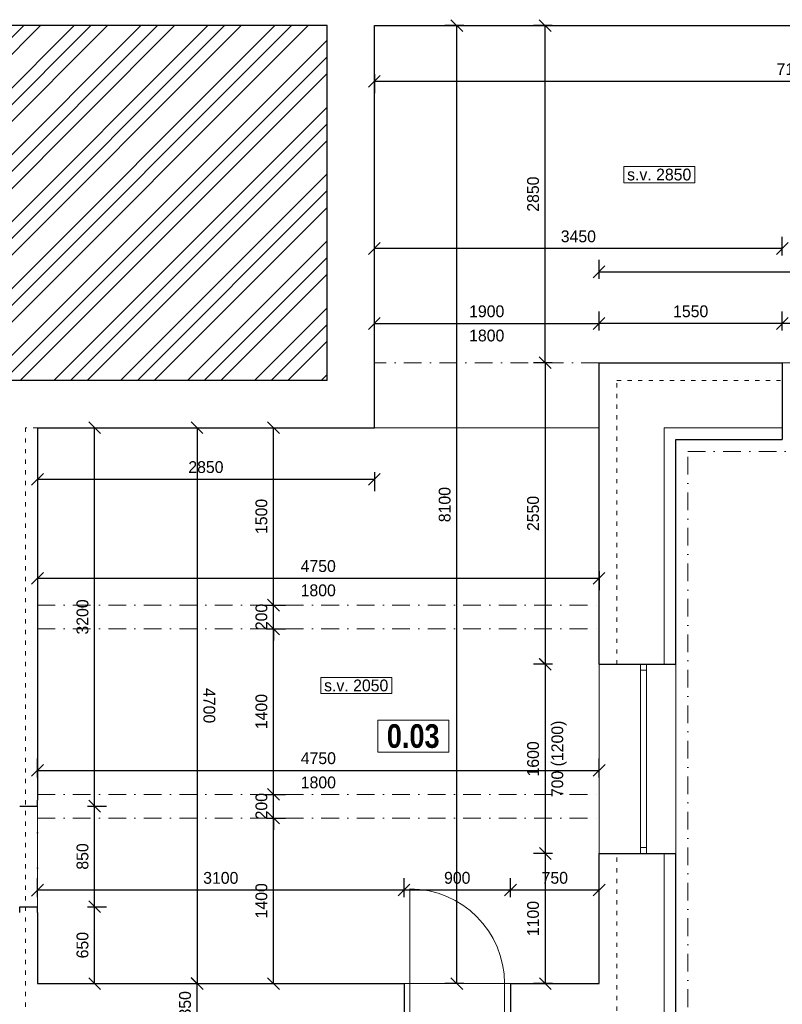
# Model space of a CAD drawing. Header units: millimetres. Extents: x -65956 to 5894746, y -14679 to 163521.
# Tile 84 of 89: x 7450 to 13900, y 53788 to 62113. Entities that reach past the tile are written whole.
import ezdxf

# ---------------------------------------------------------------- set-up
doc = ezdxf.new("R2010")
doc.units = ezdxf.units.MM
doc.linetypes.add('ACAD_ISO03W100', pattern=[30, 12, -18])
doc.linetypes.add('ČERCHOVANÁ', pattern=[1, 0.5, -0.25, 0, -0.25])
doc.layers.get('0').update_dxf_attribs({"lineweight": 5})
doc.layers.get('Defpoints').update_dxf_attribs({"color": 2, "lineweight": 30})
doc.layers.add('- pomocna', color=232, linetype='Continuous', lineweight=0, plot=False)
for name, color, linetype, lineweight in [('H popisky', 30, 'Continuous', 25), ('H stavba', 82, 'Continuous', 30), ('KOTY', 51, 'Continuous', 5), ('m_ciarkovana zariadenie', 7, 'Continuous', 0), ('m_popis', 7, 'Continuous', 0), ('otvor', 163, 'Continuous', 5), ('Tbč stavba', 4, 'ČERCHOVANÁ', 0), ('VT šrafy', 253, 'Continuous', 9)]:
    doc.layers.add(name, color=color, linetype=linetype, lineweight=lineweight)
doc.styles.add('1-100_te_2mm_200', font='technic_.ttf', dxfattribs={"height": 200})
doc.styles.add('1-20_ce_5mm_100', font='GOTHIC.TTF', dxfattribs={"height": 100})
doc.styles.add('1-50_ce_2mm_100', font='GOTHIC.TTF', dxfattribs={"height": 100})
doc.dimstyles.new('technic_1-100', dxfattribs={"dimtxt": 200, "dimasz": 240, "dimexe": 300, "dimexo": 200, "dimgap": 100, "dimtad": 1, "dimdec": 1, "dimrnd": 0.5, "dimtxsty": '1-100_te_2mm_200', "dimblk": 'OBLIQUE', "dimcen": 2.5, "dimclrd": 256, "dimclrt": 256, "dimadec": 0, "dimazin": 0, "dimtfac": 1, "dimtdec": 1, "dimtix": 1, "dimtmove": 1, "dimatfit": 3, "dimldrblk": 'OBLIQUE', "dimfxl": 400, "dimfxlon": 1, "dimarcsym": 0})

# ---------------------------------------------------------------- blocks, each defined once
blk = doc.blocks.new('*T986')
at = {"layer": 'Defpoints', "color": 8, "linetype": 'ByBlock', "lineweight": 0, "transparency": 16777216}
for p, q in [((0, 137.3), (600, 137.3)), ((0, 0), (0, 137.3)), ((600, 0), (600, 137.3)), ((0, 0), (600, 0))]:
    blk.add_line(p, q, dxfattribs=at)
at = {"layer": 'm_popis', "color": 0, "transparency": 16777216, "insert": (300, 68.7), "char_height": 100, "width": 596, "attachment_point": 5, "style": '1-50_ce_2mm_100'}
blk.add_mtext('s.v. 2850', dxfattribs=at)
blk = doc.blocks.new('_Oblique')
at = {"color": 0, "linetype": 'ByBlock', "lineweight": -2}
blk.add_line((-0.5, -0.5), (0.5, 0.5), dxfattribs=at)
blk = doc.blocks.new('*D989')
at = {"layer": 'Defpoints', "color": 0, "transparency": 16777216}
for p in [(10450.1, 62063.3), (17550.1, 62063.3), (10450.1, 61591.7)]:
    blk.add_point(p, dxfattribs=at)
at = {"layer": 'KOTY', "color": 0, "lineweight": -2, "transparency": 16777216}
for p, q in [((10450.1, 61651.7), (10450.1, 61491.7)), ((17550.1, 61651.7), (17550.1, 61491.7))]:
    blk.add_line(p, q, dxfattribs=at)
at = {"layer": 'KOTY', "lineweight": -2, "transparency": 16777216}
blk.add_line((17550.1, 61591.7), (10450.1, 61591.7), dxfattribs=at)
at = {"layer": 'KOTY', "lineweight": -2, "transparency": 16777216, "xscale": 100, "yscale": 100, "zscale": 100, "rotation": 180}
blk.add_blockref('_Oblique', (10450.1, 61591.7), dxfattribs=at)
at = {"layer": 'KOTY', "lineweight": -2, "transparency": 16777216, "xscale": 100, "yscale": 100, "zscale": 100}
blk.add_blockref('_Oblique', (17550.1, 61591.7), dxfattribs=at)
at = {"layer": 'KOTY', "transparency": 16777216, "insert": (14000.1, 61694.2), "char_height": 100, "attachment_point": 5, "style": '1-20_ce_5mm_100'}
blk.add_mtext('7100', dxfattribs=at)
blk = doc.blocks.new('*D990')
at = {"layer": 'Defpoints', "color": 0, "transparency": 16777216}
for p in [(12350.1, 59544.8), (12350.1, 59213.3), (10450.1, 58663.3)]:
    blk.add_point(p, dxfattribs=at)
at = {"layer": 'KOTY', "color": 0, "lineweight": -2, "transparency": 16777216}
for p, q in [((10450.1, 59484.8), (10450.1, 59644.8)), ((12350.1, 59484.8), (12350.1, 59644.8))]:
    blk.add_line(p, q, dxfattribs=at)
at = {"layer": 'KOTY', "lineweight": -2, "transparency": 16777216}
blk.add_line((10450.1, 59544.8), (12350.1, 59544.8), dxfattribs=at)
at = {"layer": 'KOTY', "lineweight": -2, "transparency": 16777216, "xscale": 100, "yscale": 100, "zscale": 100, "rotation": 180}
blk.add_blockref('_Oblique', (10450.1, 59544.8), dxfattribs=at)
at = {"layer": 'KOTY', "lineweight": -2, "transparency": 16777216, "xscale": 100, "yscale": 100, "zscale": 100}
blk.add_blockref('_Oblique', (12350.1, 59544.8), dxfattribs=at)
at = {"layer": 'KOTY', "transparency": 16777216, "char_height": 100, "attachment_point": 5, "style": '1-20_ce_5mm_100'}
for s, insert in [('1900', (11400.1, 59647.3)), ('1800', (11400.1, 59442.3))]:
    blk.add_mtext(s, dxfattribs=dict(at, insert=insert))
blk = doc.blocks.new('*D991')
at = {"layer": 'Defpoints', "color": 0, "transparency": 16777216}
for p in [(11895, 62063.3), (12500.1, 62063.3), (12350.1, 59213.3)]:
    blk.add_point(p, dxfattribs=at)
at = {"layer": 'KOTY', "color": 0, "lineweight": -2, "transparency": 16777216}
for p, q in [((11955, 62063.3), (11795, 62063.3)), ((11955, 59213.3), (11795, 59213.3))]:
    blk.add_line(p, q, dxfattribs=at)
at = {"layer": 'KOTY', "lineweight": -2, "transparency": 16777216}
blk.add_line((11895, 59213.3), (11895, 62063.3), dxfattribs=at)
at = {"layer": 'KOTY', "lineweight": -2, "transparency": 16777216, "xscale": 100, "yscale": 100, "zscale": 100}
for p, rotation in [((11895, 62063.3), 90), ((11895, 59213.3), 270)]:
    blk.add_blockref('_Oblique', p, dxfattribs=dict(at, rotation=rotation))
at = {"layer": 'KOTY', "transparency": 16777216, "insert": (11792.5, 60638.3), "char_height": 100, "attachment_point": 5, "rotation": 90, "style": '1-20_ce_5mm_100'}
blk.add_mtext('2850', dxfattribs=at)
blk = doc.blocks.new('*D992')
at = {"layer": 'Defpoints', "color": 0, "transparency": 16777216}
for p in [(7600.1, 58663.3), (10450.1, 58663.3), (10450.1, 58227.5)]:
    blk.add_point(p, dxfattribs=at)
at = {"layer": 'KOTY', "color": 0, "lineweight": -2, "transparency": 16777216}
for p, q in [((7600.1, 58287.5), (7600.1, 58127.5)), ((10450.1, 58287.5), (10450.1, 58127.5))]:
    blk.add_line(p, q, dxfattribs=at)
at = {"layer": 'KOTY', "lineweight": -2, "transparency": 16777216}
blk.add_line((7600.1, 58227.5), (10450.1, 58227.5), dxfattribs=at)
at = {"layer": 'KOTY', "lineweight": -2, "transparency": 16777216, "xscale": 100, "yscale": 100, "zscale": 100, "rotation": 180}
blk.add_blockref('_Oblique', (7600.1, 58227.5), dxfattribs=at)
at = {"layer": 'KOTY', "lineweight": -2, "transparency": 16777216, "xscale": 100, "yscale": 100, "zscale": 100}
blk.add_blockref('_Oblique', (10450.1, 58227.5), dxfattribs=at)
at = {"layer": 'KOTY', "transparency": 16777216, "insert": (9025.1, 58330), "char_height": 100, "attachment_point": 5, "style": '1-20_ce_5mm_100'}
blk.add_mtext('2850', dxfattribs=at)
blk = doc.blocks.new('*D993')
at = {"layer": 'Defpoints', "color": 0, "transparency": 16777216}
for p in [(7600.1, 58663.3), (12350.2, 58663.3), (12350.2, 57390.4)]:
    blk.add_point(p, dxfattribs=at)
at = {"layer": 'KOTY', "color": 0, "lineweight": -2, "transparency": 16777216}
for p, q in [((7600.1, 57450.4), (7600.1, 57290.4)), ((12350.2, 57450.4), (12350.2, 57290.4))]:
    blk.add_line(p, q, dxfattribs=at)
at = {"layer": 'KOTY', "lineweight": -2, "transparency": 16777216}
blk.add_line((7600.1, 57390.4), (12350.2, 57390.4), dxfattribs=at)
at = {"layer": 'KOTY', "lineweight": -2, "transparency": 16777216, "xscale": 100, "yscale": 100, "zscale": 100, "rotation": 180}
blk.add_blockref('_Oblique', (7600.1, 57390.4), dxfattribs=at)
at = {"layer": 'KOTY', "lineweight": -2, "transparency": 16777216, "xscale": 100, "yscale": 100, "zscale": 100}
blk.add_blockref('_Oblique', (12350.2, 57390.4), dxfattribs=at)
at = {"layer": 'KOTY', "transparency": 16777216, "char_height": 100, "attachment_point": 5, "style": '1-20_ce_5mm_100'}
for s, insert in [('4750', (9975.1, 57492.9)), ('1800', (9975.1, 57287.9))]:
    blk.add_mtext(s, dxfattribs=dict(at, insert=insert))
blk = doc.blocks.new('*D998')
at = {"layer": 'Defpoints', "color": 0, "transparency": 16777216}
for p in [(7600.1, 54613.3), (8084.2, 54613.3), (6950.1, 53963.3)]:
    blk.add_point(p, dxfattribs=at)
at = {"layer": 'KOTY', "color": 0, "lineweight": -2, "transparency": 16777216}
for p, q in [((8024.2, 54613.3), (8184.2, 54613.3)), ((8024.2, 53963.3), (8184.2, 53963.3))]:
    blk.add_line(p, q, dxfattribs=at)
at = {"layer": 'KOTY', "lineweight": -2, "transparency": 16777216}
blk.add_line((8084.2, 53963.3), (8084.2, 54613.3), dxfattribs=at)
at = {"layer": 'KOTY', "lineweight": -2, "transparency": 16777216, "xscale": 100, "yscale": 100, "zscale": 100}
for p, rotation in [((8084.2, 54613.3), 90), ((8084.2, 53963.3), 270)]:
    blk.add_blockref('_Oblique', p, dxfattribs=dict(at, rotation=rotation))
at = {"layer": 'KOTY', "transparency": 16777216, "insert": (7981.7, 54288.3), "char_height": 100, "attachment_point": 5, "rotation": 90, "style": '1-20_ce_5mm_100'}
blk.add_mtext('650', dxfattribs=at)
blk = doc.blocks.new('*D1005')
at = {"layer": 'Defpoints', "color": 0, "transparency": 16777216}
for p in [(7600.1, 58663.3), (7601.1, 53963.3), (8951.3, 53963.6)]:
    blk.add_point(p, dxfattribs=at)
at = {"layer": 'KOTY', "color": 0, "lineweight": -2, "transparency": 16777216}
for p, q in [((8890.3, 58663.6), (9050.3, 58663.6)), ((8891.3, 53963.6), (9051.3, 53963.6))]:
    blk.add_line(p, q, dxfattribs=at)
at = {"layer": 'KOTY', "lineweight": -2, "transparency": 16777216}
blk.add_line((8950.3, 58663.6), (8951.3, 53963.6), dxfattribs=at)
at = {"layer": 'KOTY', "lineweight": -2, "transparency": 16777216, "xscale": 100, "yscale": 100, "zscale": 100}
for p, rotation in [((8950.3, 58663.6), 90.01202872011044), ((8951.3, 53963.6), 270.0120287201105)]:
    blk.add_blockref('_Oblique', p, dxfattribs=dict(at, rotation=rotation))
at = {"layer": 'KOTY', "transparency": 16777216, "insert": (9053.3, 56313.6), "char_height": 100, "attachment_point": 5, "rotation": 270.01203, "style": '1-20_ce_5mm_100'}
blk.add_mtext('4700', dxfattribs=at)
blk = doc.blocks.new('*D1007')
at = {"layer": 'Defpoints', "color": 0, "transparency": 16777216}
for p in [(12351.1, 55766.1), (7601.1, 53963.3), (12351.1, 53963.3)]:
    blk.add_point(p, dxfattribs=at)
at = {"layer": 'KOTY', "color": 0, "lineweight": -2, "transparency": 16777216}
for p, q in [((7601.1, 55706.1), (7601.1, 55866.1)), ((12351.1, 55706.1), (12351.1, 55866.1))]:
    blk.add_line(p, q, dxfattribs=at)
at = {"layer": 'KOTY', "lineweight": -2, "transparency": 16777216}
blk.add_line((7601.1, 55766.1), (12351.1, 55766.1), dxfattribs=at)
at = {"layer": 'KOTY', "lineweight": -2, "transparency": 16777216, "xscale": 100, "yscale": 100, "zscale": 100, "rotation": 180}
blk.add_blockref('_Oblique', (7601.1, 55766.1), dxfattribs=at)
at = {"layer": 'KOTY', "lineweight": -2, "transparency": 16777216, "xscale": 100, "yscale": 100, "zscale": 100}
blk.add_blockref('_Oblique', (12351.1, 55766.1), dxfattribs=at)
at = {"layer": 'KOTY', "transparency": 16777216, "char_height": 100, "attachment_point": 5, "style": '1-20_ce_5mm_100'}
for s, insert in [('4750', (9976.1, 55868.6)), ('1800', (9976.1, 55663.6))]:
    blk.add_mtext(s, dxfattribs=dict(at, insert=insert))
blk = doc.blocks.new('*D1017')
at = {"layer": 'Defpoints', "color": 0, "transparency": 16777216}
for p in [(13900.1, 59544.8), (13900.1, 59213.3), (15500.1, 59063.3)]:
    blk.add_point(p, dxfattribs=at)
at = {"layer": 'KOTY', "color": 0, "lineweight": -2, "transparency": 16777216}
for p, q in [((13900.1, 59484.8), (13900.1, 59644.8)), ((15500.1, 59484.8), (15500.1, 59644.8))]:
    blk.add_line(p, q, dxfattribs=at)
at = {"layer": 'KOTY', "lineweight": -2, "transparency": 16777216}
blk.add_line((15500.1, 59544.8), (13900.1, 59544.8), dxfattribs=at)
at = {"layer": 'KOTY', "lineweight": -2, "transparency": 16777216, "xscale": 100, "yscale": 100, "zscale": 100, "rotation": 180}
blk.add_blockref('_Oblique', (13900.1, 59544.8), dxfattribs=at)
at = {"layer": 'KOTY', "lineweight": -2, "transparency": 16777216, "xscale": 100, "yscale": 100, "zscale": 100}
blk.add_blockref('_Oblique', (15500.1, 59544.8), dxfattribs=at)
at = {"layer": 'KOTY', "transparency": 16777216, "char_height": 100, "attachment_point": 5, "style": '1-20_ce_5mm_100'}
for s, insert in [('1600', (14700.1, 59647.3)), ('700 (1200)', (14700.1, 59428.1))]:
    blk.add_mtext(s, dxfattribs=dict(at, insert=insert))
blk = doc.blocks.new('*D1018')
at = {"layer": 'Defpoints', "color": 0, "transparency": 16777216}
for p in [(10450.1, 60178.2), (10450.1, 59213.3), (13900.1, 59063.3)]:
    blk.add_point(p, dxfattribs=at)
at = {"layer": 'KOTY', "color": 0, "lineweight": -2, "transparency": 16777216}
for p, q in [((10450.1, 60118.2), (10450.1, 60278.2)), ((13900.1, 60118.2), (13900.1, 60278.2))]:
    blk.add_line(p, q, dxfattribs=at)
at = {"layer": 'KOTY', "lineweight": -2, "transparency": 16777216}
blk.add_line((13900.1, 60178.2), (10450.1, 60178.2), dxfattribs=at)
at = {"layer": 'KOTY', "lineweight": -2, "transparency": 16777216, "xscale": 100, "yscale": 100, "zscale": 100, "rotation": 180}
blk.add_blockref('_Oblique', (10450.1, 60178.2), dxfattribs=at)
at = {"layer": 'KOTY', "lineweight": -2, "transparency": 16777216, "xscale": 100, "yscale": 100, "zscale": 100}
blk.add_blockref('_Oblique', (13900.1, 60178.2), dxfattribs=at)
at = {"layer": 'KOTY', "transparency": 16777216, "insert": (12175.1, 60280.8), "char_height": 100, "attachment_point": 5, "style": '1-20_ce_5mm_100'}
blk.add_mtext('3450', dxfattribs=at)
blk = doc.blocks.new('*D1019')
at = {"layer": 'Defpoints', "color": 0, "transparency": 16777216}
for p in [(18750.1, 59982.1), (12350.1, 59213.3), (18750.1, 59213.3)]:
    blk.add_point(p, dxfattribs=at)
at = {"layer": 'KOTY', "color": 0, "lineweight": -2, "transparency": 16777216}
for p, q in [((12350.1, 59922.1), (12350.1, 60082.1)), ((18750.1, 59922.1), (18750.1, 60082.1))]:
    blk.add_line(p, q, dxfattribs=at)
at = {"layer": 'KOTY', "lineweight": -2, "transparency": 16777216}
blk.add_line((12350.1, 59982.1), (18750.1, 59982.1), dxfattribs=at)
at = {"layer": 'KOTY', "lineweight": -2, "transparency": 16777216, "xscale": 100, "yscale": 100, "zscale": 100, "rotation": 180}
blk.add_blockref('_Oblique', (12350.1, 59982.1), dxfattribs=at)
at = {"layer": 'KOTY', "lineweight": -2, "transparency": 16777216, "xscale": 100, "yscale": 100, "zscale": 100}
blk.add_blockref('_Oblique', (18750.1, 59982.1), dxfattribs=at)
at = {"layer": 'KOTY', "transparency": 16777216, "insert": (15550.1, 60084.6), "char_height": 100, "attachment_point": 5, "style": '1-20_ce_5mm_100'}
blk.add_mtext('6400', dxfattribs=at)
blk = doc.blocks.new('*D1021')
at = {"layer": 'Defpoints', "color": 0, "transparency": 16777216}
for p in [(12350.1, 59213.3), (11895, 56663.3), (12350.9, 56663.3)]:
    blk.add_point(p, dxfattribs=at)
at = {"layer": 'KOTY', "color": 0, "lineweight": -2, "transparency": 16777216}
for p, q in [((11955, 59213.3), (11795, 59213.3)), ((11955, 56663.3), (11795, 56663.3))]:
    blk.add_line(p, q, dxfattribs=at)
at = {"layer": 'KOTY', "lineweight": -2, "transparency": 16777216}
blk.add_line((11895, 59213.3), (11895, 56663.3), dxfattribs=at)
at = {"layer": 'KOTY', "lineweight": -2, "transparency": 16777216, "xscale": 100, "yscale": 100, "zscale": 100}
for p, rotation in [((11895, 59213.3), 90), ((11895, 56663.3), 270)]:
    blk.add_blockref('_Oblique', p, dxfattribs=dict(at, rotation=rotation))
at = {"layer": 'KOTY', "transparency": 16777216, "insert": (11792.5, 57938.3), "char_height": 100, "attachment_point": 5, "rotation": 90, "style": '1-20_ce_5mm_100'}
blk.add_mtext('2550', dxfattribs=at)
blk = doc.blocks.new('*D1022')
at = {"layer": 'Defpoints', "color": 0, "transparency": 16777216}
for p in [(12350.9, 56663.3), (11895.1, 55063.3), (12350.9, 55063.3)]:
    blk.add_point(p, dxfattribs=at)
at = {"layer": 'KOTY', "color": 0, "lineweight": -2, "transparency": 16777216}
for p, q in [((11955.1, 56663.3), (11795.1, 56663.3)), ((11955.1, 55063.3), (11795.1, 55063.3))]:
    blk.add_line(p, q, dxfattribs=at)
at = {"layer": 'KOTY', "lineweight": -2, "transparency": 16777216}
blk.add_line((11895.1, 56663.3), (11895.1, 55063.3), dxfattribs=at)
at = {"layer": 'KOTY', "lineweight": -2, "transparency": 16777216, "xscale": 100, "yscale": 100, "zscale": 100}
for p, rotation in [((11895.1, 56663.3), 90), ((11895.1, 55063.3), 270)]:
    blk.add_blockref('_Oblique', p, dxfattribs=dict(at, rotation=rotation))
at = {"layer": 'KOTY', "transparency": 16777216, "char_height": 100, "attachment_point": 5, "rotation": 90, "style": '1-20_ce_5mm_100'}
for s, insert in [('700 (1200)', (12011.8, 55863.3)), ('1600', (11792.6, 55863.3))]:
    blk.add_mtext(s, dxfattribs=dict(at, insert=insert))
blk = doc.blocks.new('*D1023')
at = {"layer": 'Defpoints', "color": 0, "transparency": 16777216}
for p in [(12350.9, 55063.3), (11895.1, 53963.3), (12350.9, 53963.3)]:
    blk.add_point(p, dxfattribs=at)
at = {"layer": 'KOTY', "color": 0, "lineweight": -2, "transparency": 16777216}
for p, q in [((11955.1, 55063.3), (11795.1, 55063.3)), ((11955.1, 53963.3), (11795.1, 53963.3))]:
    blk.add_line(p, q, dxfattribs=at)
at = {"layer": 'KOTY', "lineweight": -2, "transparency": 16777216}
blk.add_line((11895.1, 55063.3), (11895.1, 53963.3), dxfattribs=at)
at = {"layer": 'KOTY', "lineweight": -2, "transparency": 16777216, "xscale": 100, "yscale": 100, "zscale": 100}
for p, rotation in [((11895.1, 55063.3), 90), ((11895.1, 53963.3), 270)]:
    blk.add_blockref('_Oblique', p, dxfattribs=dict(at, rotation=rotation))
at = {"layer": 'KOTY', "transparency": 16777216, "insert": (11792.6, 54513.3), "char_height": 100, "attachment_point": 5, "rotation": 90, "style": '1-20_ce_5mm_100'}
blk.add_mtext('1100', dxfattribs=at)
blk = doc.blocks.new('*D1024')
at = {"layer": 'Defpoints', "color": 0, "transparency": 16777216}
for p in [(11600.9, 54754.5), (11601.1, 53963.2), (12351.1, 53963.3)]:
    blk.add_point(p, dxfattribs=at)
at = {"layer": 'KOTY', "color": 0, "lineweight": -2, "transparency": 16777216}
for p, q in [((11600.9, 54694.5), (11600.9, 54854.5)), ((12350.9, 54694.7), (12350.9, 54854.7))]:
    blk.add_line(p, q, dxfattribs=at)
at = {"layer": 'KOTY', "lineweight": -2, "transparency": 16777216}
blk.add_line((12350.9, 54754.7), (11600.9, 54754.5), dxfattribs=at)
at = {"layer": 'KOTY', "lineweight": -2, "transparency": 16777216, "xscale": 100, "yscale": 100, "zscale": 100}
for p, rotation in [((11600.9, 54754.5), 180.0110852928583), ((12350.9, 54754.7), 0.0110852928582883)]:
    blk.add_blockref('_Oblique', p, dxfattribs=dict(at, rotation=rotation))
at = {"layer": 'KOTY', "transparency": 16777216, "insert": (11975.9, 54857.1), "char_height": 100, "attachment_point": 5, "rotation": 0.01109, "style": '1-20_ce_5mm_100'}
blk.add_mtext('750', dxfattribs=at)
blk = doc.blocks.new('*D1025')
at = {"layer": 'Defpoints', "color": 0, "transparency": 16777216}
for p in [(10700.9, 54754.4), (10701.1, 53963.3), (11601.1, 53963.2)]:
    blk.add_point(p, dxfattribs=at)
at = {"layer": 'KOTY', "color": 0, "lineweight": -2, "transparency": 16777216}
for p, q in [((10700.9, 54694.4), (10700.9, 54854.4)), ((11600.9, 54694.5), (11600.9, 54854.5))]:
    blk.add_line(p, q, dxfattribs=at)
at = {"layer": 'KOTY', "lineweight": -2, "transparency": 16777216}
blk.add_line((11600.9, 54754.5), (10700.9, 54754.4), dxfattribs=at)
at = {"layer": 'KOTY', "lineweight": -2, "transparency": 16777216, "xscale": 100, "yscale": 100, "zscale": 100}
for p, rotation in [((10700.9, 54754.4), 180.0110852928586), ((11600.9, 54754.5), 0.01108529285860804)]:
    blk.add_blockref('_Oblique', p, dxfattribs=dict(at, rotation=rotation))
at = {"layer": 'KOTY', "transparency": 16777216, "insert": (11150.9, 54857), "char_height": 100, "attachment_point": 5, "rotation": 0.01109, "style": '1-20_ce_5mm_100'}
blk.add_mtext('900', dxfattribs=at)
blk = doc.blocks.new('*D1026')
at = {"layer": 'Defpoints', "color": 0, "transparency": 16777216}
for p in [(7600.9, 54753.8), (7601.1, 53963.3), (10701.1, 53963.3)]:
    blk.add_point(p, dxfattribs=at)
at = {"layer": 'KOTY', "color": 0, "lineweight": -2, "transparency": 16777216}
for p, q in [((7600.9, 54693.8), (7600.9, 54853.8)), ((10700.9, 54694.4), (10700.9, 54854.4))]:
    blk.add_line(p, q, dxfattribs=at)
at = {"layer": 'KOTY', "lineweight": -2, "transparency": 16777216}
blk.add_line((10700.9, 54754.4), (7600.9, 54753.8), dxfattribs=at)
at = {"layer": 'KOTY', "lineweight": -2, "transparency": 16777216, "xscale": 100, "yscale": 100, "zscale": 100}
for p, rotation in [((7600.9, 54753.8), 180.0110852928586), ((10700.9, 54754.4), 0.01108529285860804)]:
    blk.add_blockref('_Oblique', p, dxfattribs=dict(at, rotation=rotation))
at = {"layer": 'KOTY', "transparency": 16777216, "insert": (9150.9, 54856.6), "char_height": 100, "attachment_point": 5, "rotation": 0.01109, "style": '1-20_ce_5mm_100'}
blk.add_mtext('3100', dxfattribs=at)
blk = doc.blocks.new('*D1027')
at = {"layer": 'Defpoints', "color": 0, "transparency": 16777216}
for p in [(7601.1, 53963.3), (8951.3, 53963.3), (7600.1, 53613.3)]:
    blk.add_point(p, dxfattribs=at)
at = {"layer": 'KOTY', "color": 0, "lineweight": -2, "transparency": 16777216}
for p, q in [((8891.3, 53963.3), (9051.3, 53963.3)), ((8891.3, 53613.3), (9051.3, 53613.3))]:
    blk.add_line(p, q, dxfattribs=at)
at = {"layer": 'KOTY', "lineweight": -2, "transparency": 16777216}
blk.add_line((8951.3, 53613.3), (8951.3, 53963.3), dxfattribs=at)
at = {"layer": 'KOTY', "lineweight": -2, "transparency": 16777216, "xscale": 100, "yscale": 100, "zscale": 100}
for p, rotation in [((8951.3, 53963.3), 90), ((8951.3, 53613.3), 270)]:
    blk.add_blockref('_Oblique', p, dxfattribs=dict(at, rotation=rotation))
at = {"layer": 'KOTY', "transparency": 16777216, "insert": (8848.8, 53788.3), "char_height": 100, "attachment_point": 5, "rotation": 90, "style": '1-20_ce_5mm_100'}
blk.add_mtext('350', dxfattribs=at)
blk = doc.blocks.new('*D1028')
at = {"layer": 'Defpoints', "color": 0, "transparency": 16777216}
for p in [(11147.1, 62063.3), (12350.6, 62063.3), (12351.1, 53963.3)]:
    blk.add_point(p, dxfattribs=at)
at = {"layer": 'KOTY', "color": 0, "lineweight": -2, "transparency": 16777216}
for p, q in [((11207.1, 62063.3), (11047.1, 62063.3)), ((11207.1, 53963.3), (11047.1, 53963.3))]:
    blk.add_line(p, q, dxfattribs=at)
at = {"layer": 'KOTY', "lineweight": -2, "transparency": 16777216}
blk.add_line((11147.1, 53963.3), (11147.1, 62063.3), dxfattribs=at)
at = {"layer": 'KOTY', "lineweight": -2, "transparency": 16777216, "xscale": 100, "yscale": 100, "zscale": 100}
for p, rotation in [((11147.1, 62063.3), 90), ((11147.1, 53963.3), 270)]:
    blk.add_blockref('_Oblique', p, dxfattribs=dict(at, rotation=rotation))
at = {"layer": 'KOTY', "transparency": 16777216, "insert": (11044.6, 58013.3), "char_height": 100, "attachment_point": 5, "rotation": 90, "style": '1-20_ce_5mm_100'}
blk.add_mtext('8100', dxfattribs=at)
blk = doc.blocks.new('*D1029')
at = {"layer": 'Defpoints', "color": 0, "transparency": 16777216}
for p in [(7600.1, 55463.3), (8084.2, 55463.3), (7600.1, 54613.3)]:
    blk.add_point(p, dxfattribs=at)
at = {"layer": 'KOTY', "color": 0, "lineweight": -2, "transparency": 16777216}
for p, q in [((8024.2, 55463.3), (8184.2, 55463.3)), ((8024.2, 54613.3), (8184.2, 54613.3))]:
    blk.add_line(p, q, dxfattribs=at)
at = {"layer": 'KOTY', "lineweight": -2, "transparency": 16777216}
blk.add_line((8084.2, 54613.3), (8084.2, 55463.3), dxfattribs=at)
at = {"layer": 'KOTY', "lineweight": -2, "transparency": 16777216, "xscale": 100, "yscale": 100, "zscale": 100}
for p, rotation in [((8084.2, 55463.3), 90), ((8084.2, 54613.3), 270)]:
    blk.add_blockref('_Oblique', p, dxfattribs=dict(at, rotation=rotation))
at = {"layer": 'KOTY', "transparency": 16777216, "insert": (7981.7, 55038.3), "char_height": 100, "attachment_point": 5, "rotation": 90, "style": '1-20_ce_5mm_100'}
blk.add_mtext('850', dxfattribs=at)
blk = doc.blocks.new('*D1030')
at = {"layer": 'Defpoints', "color": 0, "transparency": 16777216}
for p in [(7600.1, 58663.3), (8084.2, 58663.3), (7600.1, 55463.3)]:
    blk.add_point(p, dxfattribs=at)
at = {"layer": 'KOTY', "color": 0, "lineweight": -2, "transparency": 16777216}
for p, q in [((8024.2, 58663.3), (8184.2, 58663.3)), ((8024.2, 55463.3), (8184.2, 55463.3))]:
    blk.add_line(p, q, dxfattribs=at)
at = {"layer": 'KOTY', "lineweight": -2, "transparency": 16777216}
blk.add_line((8084.2, 55463.3), (8084.2, 58663.3), dxfattribs=at)
at = {"layer": 'KOTY', "lineweight": -2, "transparency": 16777216, "xscale": 100, "yscale": 100, "zscale": 100}
for p, rotation in [((8084.2, 58663.3), 90), ((8084.2, 55463.3), 270)]:
    blk.add_blockref('_Oblique', p, dxfattribs=dict(at, rotation=rotation))
at = {"layer": 'KOTY', "transparency": 16777216, "insert": (7981.7, 57063.3), "char_height": 100, "attachment_point": 5, "rotation": 90, "style": '1-20_ce_5mm_100'}
blk.add_mtext('3200', dxfattribs=at)
blk = doc.blocks.new('*D1031')
at = {"layer": 'Defpoints', "color": 0, "transparency": 16777216}
for p in [(7601.1, 55363.3), (9597.4, 55363.3), (7601.1, 53963.3)]:
    blk.add_point(p, dxfattribs=at)
at = {"layer": 'KOTY', "color": 0, "lineweight": -2, "transparency": 16777216}
for p, q in [((9537.4, 55363.3), (9697.4, 55363.3)), ((9537.4, 53963.3), (9697.4, 53963.3))]:
    blk.add_line(p, q, dxfattribs=at)
at = {"layer": 'KOTY', "lineweight": -2, "transparency": 16777216}
blk.add_line((9597.4, 53963.3), (9597.4, 55363.3), dxfattribs=at)
at = {"layer": 'KOTY', "lineweight": -2, "transparency": 16777216, "xscale": 100, "yscale": 100, "zscale": 100}
for p, rotation in [((9597.4, 55363.3), 90), ((9597.4, 53963.3), 270)]:
    blk.add_blockref('_Oblique', p, dxfattribs=dict(at, rotation=rotation))
at = {"layer": 'KOTY', "transparency": 16777216, "insert": (9494.9, 54663.3), "char_height": 100, "attachment_point": 5, "rotation": 90, "style": '1-20_ce_5mm_100'}
blk.add_mtext('1400', dxfattribs=at)
blk = doc.blocks.new('*D1032')
at = {"layer": 'Defpoints', "color": 0, "transparency": 16777216}
for p in [(7600.1, 55563.3), (9597.4, 55563.3), (7601.1, 55363.3)]:
    blk.add_point(p, dxfattribs=at)
at = {"layer": 'KOTY', "lineweight": -2, "transparency": 16777216}
for p, q in [((9597.4, 55563.3), (9597.4, 55663.3)), ((9597.4, 55363.3), (9597.4, 55563.3)), ((9597.4, 55363.3), (9597.4, 55263.3))]:
    blk.add_line(p, q, dxfattribs=at)
at = {"layer": 'KOTY', "color": 0, "lineweight": -2, "transparency": 16777216}
for p, q in [((9537.4, 55563.3), (9697.4, 55563.3)), ((9537.4, 55363.3), (9697.4, 55363.3))]:
    blk.add_line(p, q, dxfattribs=at)
at = {"layer": 'KOTY', "lineweight": -2, "transparency": 16777216, "xscale": 100, "yscale": 100, "zscale": 100}
for p, rotation in [((9597.4, 55563.3), 270), ((9597.4, 55363.3), 90)]:
    blk.add_blockref('_Oblique', p, dxfattribs=dict(at, rotation=rotation))
at = {"layer": 'KOTY', "transparency": 16777216, "insert": (9494.9, 55463.3), "char_height": 100, "attachment_point": 5, "rotation": 90, "style": '1-20_ce_5mm_100'}
blk.add_mtext('200', dxfattribs=at)
blk = doc.blocks.new('*D1033')
at = {"layer": 'Defpoints', "color": 0, "transparency": 16777216}
for p in [(7600.1, 56963.3), (9597.4, 56963.3), (7600.1, 55563.3)]:
    blk.add_point(p, dxfattribs=at)
at = {"layer": 'KOTY', "color": 0, "lineweight": -2, "transparency": 16777216}
for p, q in [((9537.4, 56963.3), (9697.4, 56963.3)), ((9537.4, 55563.3), (9697.4, 55563.3))]:
    blk.add_line(p, q, dxfattribs=at)
at = {"layer": 'KOTY', "lineweight": -2, "transparency": 16777216}
blk.add_line((9597.4, 55563.3), (9597.4, 56963.3), dxfattribs=at)
at = {"layer": 'KOTY', "lineweight": -2, "transparency": 16777216, "xscale": 100, "yscale": 100, "zscale": 100}
for p, rotation in [((9597.4, 56963.3), 90), ((9597.4, 55563.3), 270)]:
    blk.add_blockref('_Oblique', p, dxfattribs=dict(at, rotation=rotation))
at = {"layer": 'KOTY', "transparency": 16777216, "insert": (9494.9, 56263.3), "char_height": 100, "attachment_point": 5, "rotation": 90, "style": '1-20_ce_5mm_100'}
blk.add_mtext('1400', dxfattribs=at)
blk = doc.blocks.new('*D1034')
at = {"layer": 'Defpoints', "color": 0, "transparency": 16777216}
for p in [(7600.1, 57163.3), (9597.4, 57163.3), (7600.1, 56963.3)]:
    blk.add_point(p, dxfattribs=at)
at = {"layer": 'KOTY', "lineweight": -2, "transparency": 16777216}
for p, q in [((9597.4, 57163.3), (9597.4, 57263.3)), ((9597.4, 56963.3), (9597.4, 57163.3)), ((9597.4, 56963.3), (9597.4, 56863.3))]:
    blk.add_line(p, q, dxfattribs=at)
at = {"layer": 'KOTY', "color": 0, "lineweight": -2, "transparency": 16777216}
for p, q in [((9537.4, 57163.3), (9697.4, 57163.3)), ((9537.4, 56963.3), (9697.4, 56963.3))]:
    blk.add_line(p, q, dxfattribs=at)
at = {"layer": 'KOTY', "lineweight": -2, "transparency": 16777216, "xscale": 100, "yscale": 100, "zscale": 100}
for p, rotation in [((9597.4, 57163.3), 270), ((9597.4, 56963.3), 90)]:
    blk.add_blockref('_Oblique', p, dxfattribs=dict(at, rotation=rotation))
at = {"layer": 'KOTY', "transparency": 16777216, "insert": (9494.9, 57063.3), "char_height": 100, "attachment_point": 5, "rotation": 90, "style": '1-20_ce_5mm_100'}
blk.add_mtext('200', dxfattribs=at)
blk = doc.blocks.new('*D1035')
at = {"layer": 'Defpoints', "color": 0, "transparency": 16777216}
for p in [(7600.1, 58663.3), (9597.4, 58663.3), (7600.1, 57163.3)]:
    blk.add_point(p, dxfattribs=at)
at = {"layer": 'KOTY', "color": 0, "lineweight": -2, "transparency": 16777216}
for p, q in [((9537.4, 58663.3), (9697.4, 58663.3)), ((9537.4, 57163.3), (9697.4, 57163.3))]:
    blk.add_line(p, q, dxfattribs=at)
at = {"layer": 'KOTY', "lineweight": -2, "transparency": 16777216}
blk.add_line((9597.4, 57163.3), (9597.4, 58663.3), dxfattribs=at)
at = {"layer": 'KOTY', "lineweight": -2, "transparency": 16777216, "xscale": 100, "yscale": 100, "zscale": 100}
for p, rotation in [((9597.4, 58663.3), 90), ((9597.4, 57163.3), 270)]:
    blk.add_blockref('_Oblique', p, dxfattribs=dict(at, rotation=rotation))
at = {"layer": 'KOTY', "transparency": 16777216, "insert": (9494.9, 57913.3), "char_height": 100, "attachment_point": 5, "rotation": 90, "style": '1-20_ce_5mm_100'}
blk.add_mtext('1500', dxfattribs=at)
blk = doc.blocks.new('*T1036')
at = {"layer": 'Defpoints', "color": 8, "linetype": 'ByBlock', "lineweight": 0, "transparency": 16777216}
for p, q in [((0, 137.3), (600, 137.3)), ((0, 0), (0, 137.3)), ((600, 0), (600, 137.3)), ((0, 0), (600, 0))]:
    blk.add_line(p, q, dxfattribs=at)
at = {"layer": 'm_popis', "color": 0, "transparency": 16777216, "insert": (300, 68.7), "char_height": 100, "width": 596, "attachment_point": 5, "style": '1-50_ce_2mm_100'}
blk.add_mtext('s.v. 2050', dxfattribs=at)
blk = doc.blocks.new('*T1050')
at = {"layer": 'Defpoints', "color": 8, "linetype": 'ByBlock', "lineweight": 0, "transparency": 16777216}
for p, q in [((0, 0), (600, 0)), ((0, 0), (0, -270.7)), ((600, 0), (600, -270.7)), ((0, -270.7), (600, -270.7))]:
    blk.add_line(p, q, dxfattribs=at)
at = {"layer": 'H popisky', "color": 0, "transparency": 16777216, "insert": (300, -135.3), "char_height": 200, "width": 596, "attachment_point": 5, "style": '1-50_ce_2mm_100'}
blk.add_mtext('{\\fTechnicLite|b1|i0|c2|p2;\\C256;0.03}', dxfattribs=at)
blk = doc.blocks.new('*D1055')
at = {"layer": 'Defpoints', "color": 0, "transparency": 16777216}
for p in [(12350.1, 59544.8), (12350.1, 59213.3), (13900.1, 59213.3)]:
    blk.add_point(p, dxfattribs=at)
at = {"layer": 'KOTY', "color": 0, "lineweight": -2, "transparency": 16777216}
for p, q in [((12350.1, 59484.8), (12350.1, 59644.8)), ((13900.1, 59484.8), (13900.1, 59644.8))]:
    blk.add_line(p, q, dxfattribs=at)
at = {"layer": 'KOTY', "lineweight": -2, "transparency": 16777216}
blk.add_line((13900.1, 59544.8), (12350.1, 59544.8), dxfattribs=at)
at = {"layer": 'KOTY', "lineweight": -2, "transparency": 16777216, "xscale": 100, "yscale": 100, "zscale": 100, "rotation": 180}
blk.add_blockref('_Oblique', (12350.1, 59544.8), dxfattribs=at)
at = {"layer": 'KOTY', "lineweight": -2, "transparency": 16777216, "xscale": 100, "yscale": 100, "zscale": 100}
blk.add_blockref('_Oblique', (13900.1, 59544.8), dxfattribs=at)
at = {"layer": 'KOTY', "transparency": 16777216, "insert": (13125.1, 59647.3), "char_height": 100, "attachment_point": 5, "style": '1-20_ce_5mm_100'}
blk.add_mtext('1550', dxfattribs=at)

msp = doc.modelspace()

# ---------------------------------------------------------------- hatches: boundary and pattern name
at = {"layer": 'VT šrafy'}
h = msp.add_hatch(dxfattribs=at)
h.set_pattern_fill('ZEM_PUVODNI', color=256, scale=100, style=0)
h.set_pattern_definition([(45, (22049.03, 400.58), (-282.8427, 282.8427), []), (45, (22190.46, 400.58), (-282.8427, 282.8427), []), (45, (22331.88, 400.58), (-282.8427, 282.8427), [])])
h.paths.add_polyline_path([(5150.1, 62063.33), (5150.1, 59063.33), (10050.1, 59063.33), (10050.1, 62063.33)])

# ---------------------------------------------------------------- linework, layer by layer
at = {"layer": '- pomocna'}
msp.add_lwpolyline([(12350.18, 58663.33), (12350.07, 59213.33), (18750.1, 59213.33), (18750.1, 62063.33), (10450.1, 62063.33), (10450.1, 58663.33), (12350.18, 58663.7), (12350.07, 59213.33)], dxfattribs=at)
msp.add_lwpolyline([(7601.09, 53963.33), (12350.18, 53963.33), (12350.18, 58663.7), (7601.09, 58663.7)], close=True, dxfattribs=at)
at = {"linetype": 'Continuous'}
for p, q in [((12900.1, 58663.33), (13900.1, 58663.33)), ((12900.1, 56663.33), (12900.1, 58663.33)), ((12900.1, 48563.33), (12900.1, 55063.33))]:
    msp.add_line(p, q, dxfattribs=at)
for p, q in [((12350.87, 56663.33), (12350.87, 55063.33)), ((13000.1, 56663.33), (13000.1, 55063.33))]:
    msp.add_line(p, q)
at = {"layer": 'H stavba'}
for p, q in [((10050.1, 62063.33), (5150.1, 62063.33)), ((10050.1, 59063.33), (10050.1, 62063.33)), ((10450.1, 58663.33), (10450.1, 62063.33)), ((10450.1, 62063.33), (17550.1, 62063.33)), ((12350.57, 56663.33), (12350.07, 59213.33)), ((12350.07, 59213.33), (13900.1, 59213.33)), ((13900.1, 59213.33), (13900.1, 58563.33)), ((10050.1, 59063.33), (5150.1, 59063.33)), ((7600.1, 58663.33), (10450.1, 58663.33)), ((7600.1, 58663.33), (7600.1, 55513.33)), ((13000.1, 58563.33), (13900.1, 58563.33)), ((13000.1, 56663.33), (13000.1, 58563.33)), ((12350.57, 56663.33), (13000.1, 56663.33)), ((7450.1, 55463.33), (7600.1, 55463.33)), ((7600.1, 55463.33), (7600.1, 55513.33)), ((12351.09, 53963.33), (12350.87, 55063.33)), ((12350.87, 55063.33), (13000.1, 55063.33)), ((13000.1, 48463.33), (13000.1, 55063.33)), ((7450.1, 54613.33), (7600.1, 54613.33)), ((7450.1, 54563.33), (7450.1, 54613.33)), ((7600.1, 54563.33), (7600.1, 54613.33)), ((7600.1, 54563.33), (7601.09, 53963.33)), ((7601.09, 53963.33), (10701.09, 53963.33)), ((10701.09, 53963.33), (10701.16, 53613.16)), ((11601.09, 53963.33), (11601.16, 53613.33)), ((11601.09, 53963.33), (12351.09, 53963.33))]:
    msp.add_line(p, q, dxfattribs=at)
at = {"layer": 'm_ciarkovana zariadenie', "linetype": 'ACAD_ISO03W100', "ltscale": 3}
for p, q in [((12500.1, 59063.33), (13900.1, 59063.33)), ((12500.57, 56663.33), (12500.1, 59063.33)), ((7500.1, 58663.33), (7500.1, 48963.33)), ((7600.1, 58663.33), (7500.1, 58663.33)), ((12500.1, 48963.33), (12500.1, 55063.33))]:
    msp.add_line(p, q, dxfattribs=at)
at = {"layer": 'otvor'}
for p, q in [((12700.87, 55063.33), (12700.87, 56663.33)), ((12750.87, 56613.33), (12700.87, 56613.33)), ((12750.87, 55063.33), (12750.87, 56663.33)), ((12750.87, 55113.33), (12700.87, 55113.33)), ((10750.93, 54763.33), (10751.16, 53613.17)), ((10701.09, 53963.33), (11601.09, 53963.51)), ((11551.09, 53963.33), (11551.16, 53613.32))]:
    msp.add_line(p, q, dxfattribs=at)
msp.add_arc((10751.09, 53963.33), 800, 0.011778, 90.011085, dxfattribs=at)
at = {"layer": 'Tbč stavba', "ltscale": 300}
for p, q in [((12350.07, 59213.33), (10450.07, 59213.33)), ((10450.1, 58663.33), (12350.18, 58663.33)), ((13100.1, 58463.33), (30100.1, 58463.33)), ((13100.1, 48363.33), (13100.1, 58463.33)), ((7600.1, 57163.33), (12350.47, 57163.33)), ((7600.1, 56963.33), (12350.51, 56963.33)), ((7600.1, 55563.33), (12350.87, 55563.33)), ((7600.1, 55463.33), (7600.1, 54613.33)), ((7600.1, 55363.33), (12350.87, 55363.33))]:
    msp.add_line(p, q, dxfattribs=at)

# ---------------------------------------------------------------- block references
for name, p in [('*T986', (12558.88, 60734.88)), ('*T1036', (9996.29, 56415.01)), ('*T1050', (10478.3, 56190.39))]:
    msp.add_blockref(name, p)

# ---------------------------------------------------------------- dimensions: what is measured, and where the dimension line sits
at = {"layer": 'KOTY'}
for base, p1, p2, angle, picture, middle in [((11147.12, 62063.33), (12351.09, 53963.33), (12350.57, 62063.33), 90, '*D1028', (11044.6, 58013.33)), ((11895.04, 62063.33), (12350.07, 59213.33), (12500.1, 62063.33), 90, '*D991', (11792.52, 60638.33)), ((11895.04, 56663.33), (12350.07, 59213.33), (12350.87, 56663.33), 90, '*D1021', (11792.52, 57938.33)), ((8084.19, 58663.33), (7600.1, 55463.33), (7600.1, 58663.33), 90, '*D1030', (7981.68, 57063.33)), ((9597.37, 58663.33), (7600.1, 57163.33), (7600.1, 58663.33), 90, '*D1035', (9494.86, 57913.33)), ((9597.37, 57163.33), (7600.1, 56963.33), (7600.1, 57163.33), 90, '*D1034', (9494.86, 57063.33)), ((9597.37, 56963.33), (7600.1, 55563.33), (7600.1, 56963.33), 90, '*D1033', (9494.86, 56263.33)), ((9597.37, 55563.33), (7601.09, 55363.33), (7600.1, 55563.33), 90, '*D1032', (9494.86, 55463.33)), ((8084.19, 55463.33), (7600.1, 54613.33), (7600.1, 55463.33), 90, '*D1029', (7981.68, 55038.33)), ((9597.37, 55363.33), (7601.09, 53963.33), (7601.09, 55363.33), 90, '*D1031', (9494.86, 54663.33)), ((11895.07, 53963.33), (12350.87, 55063.33), (12350.87, 53963.33), 90, '*D1023', (11792.55, 54513.33)), ((7600.93, 54753.75), (10701.09, 53963.33), (7601.09, 53963.33), 0.011085, '*D1026', (9150.91, 54856.57)), ((10700.93, 54754.35), (11601.09, 53963.19), (10701.09, 53963.33), 0.011085, '*D1025', (11150.91, 54856.96)), ((8084.19, 54613.33), (6950.1, 53963.33), (7600.1, 54613.33), 90, '*D998', (7981.68, 54288.33)), ((8951.29, 53963.33), (7600.1, 53613.33), (7601.09, 53963.33), 90, '*D1027', (8848.78, 53788.33))]:
    dim = msp.add_linear_dim(base=base, p1=p1, p2=p2, angle=angle, dimstyle='technic_1-100', override={"dimtxt": 100, "dimasz": 100, "dimexe": 100, "dimgap": 50, "dimtxsty": '1-20_ce_5mm_100', "dimfxl": 60}, dxfattribs=at)
    dim.commit()
    dim.dimension.update_dxf_attribs({"geometry": picture, "text_midpoint": middle})
for base, p1, p2, picture, middle in [((10450.1, 61591.73), (17550.1, 62063.33), (10450.1, 62063.33), '*D989', (14000.1, 61694.25)), ((10450.07, 60178.24), (13900.1, 59063.33), (10450.07, 59213.33), '*D1018', (12175.09, 60280.76)), ((18750.1, 59982.05), (12350.07, 59213.33), (18750.1, 59213.33), '*D1019', (15550.09, 60084.57)), ((12350.07, 59544.8), (13900.1, 59213.33), (12350.07, 59213.33), '*D1055', (13125.09, 59647.31)), ((10450.1, 58227.46), (7600.1, 58663.33), (10450.1, 58663.33), '*D992', (9025.1, 58329.98))]:
    dim = msp.add_linear_dim(base=base, p1=p1, p2=p2, dimstyle='technic_1-100', override={"dimtxt": 100, "dimasz": 100, "dimexe": 100, "dimgap": 50, "dimtxsty": '1-20_ce_5mm_100', "dimfxl": 60}, dxfattribs=at)
    dim.commit()
    dim.dimension.update_dxf_attribs({"geometry": picture, "text_midpoint": middle})
for base, p1, p2, text, picture, middle in [((12350.1, 59544.8), (10450.1, 58663.33), (12350.1, 59213.33), '<>\\X 1800', '*D990', (11400.1, 59544.8)), ((13900.1, 59544.8), (15500.1, 59063.33), (13900.1, 59213.33), '<>\\X 700 (1200)', '*D1017', (14700.1, 59544.8)), ((12350.18, 57390.42), (7600.1, 58663.33), (12350.18, 58663.33), '<>\\X 1800', '*D993', (9975.14, 57390.42)), ((12351.09, 55766.07), (7601.09, 53963.33), (12351.09, 53963.33), '<>\\X 1800', '*D1007', (9976.09, 55766.07))]:
    dim = msp.add_linear_dim(base=base, p1=p1, p2=p2, text=text, dimstyle='technic_1-100', override={"dimtxt": 100, "dimasz": 100, "dimexe": 100, "dimgap": 50, "dimtxsty": '1-20_ce_5mm_100', "dimfxl": 60}, dxfattribs=at)
    dim.commit()
    dim.dimension.update_dxf_attribs({"geometry": picture, "text_midpoint": middle})
for p1, p2, distance, picture, middle in [((7600.1, 58663.33), (7601.09, 53963.33), 1350.2, '*D1005', (9053.31, 56313.64)), ((12351.09, 53963.33), (11601.09, 53963.19), -791.34, '*D1024', (11975.91, 54857.12))]:
    dim = msp.add_aligned_dim(p1=p1, p2=p2, distance=distance, dimstyle='technic_1-100', override={"dimtxt": 100, "dimasz": 100, "dimexe": 100, "dimgap": 50, "dimtxsty": '1-20_ce_5mm_100', "dimfxl": 60}, dxfattribs=at)
    dim.commit()
    dim.dimension.update_dxf_attribs({"geometry": picture, "text_midpoint": middle})
dim = msp.add_linear_dim(base=(11895.07, 55063.33), p1=(12350.87, 56663.33), p2=(12350.87, 55063.33), angle=90, text='<>\\X 700 (1200)', dimstyle='technic_1-100', override={"dimtxt": 100, "dimasz": 100, "dimexe": 100, "dimgap": 50, "dimtxsty": '1-20_ce_5mm_100', "dimfxl": 60}, dxfattribs=at)
dim.commit()
dim.dimension.update_dxf_attribs({"geometry": '*D1022', "text_midpoint": (11895.07, 55863.33)})

doc.saveas('drawing.dxf')
